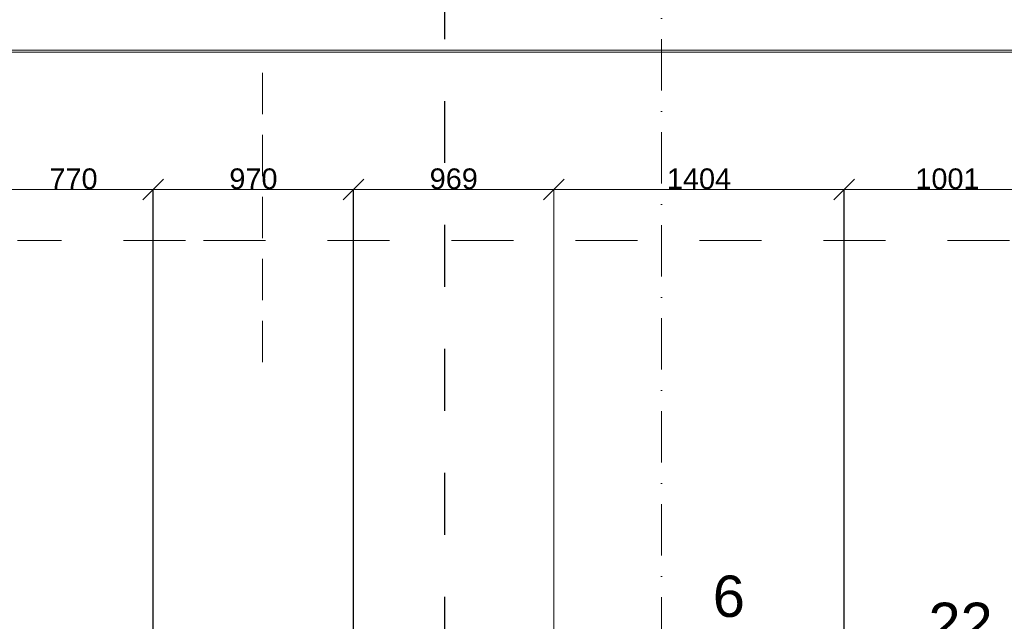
# Model space of a CAD drawing. Header units: millimetres. Extents: x -3176 to 162662, y -36434 to 57907.
# Tile 44 of 155: x 83649 to 88413, y 2157 to 5069. Entities that reach past the tile are written whole.
import ezdxf

# ---------------------------------------------------------------- set-up
doc = ezdxf.new("R2010")
doc.units = ezdxf.units.MM
for name, pattern in [('1-Sheet - 32170-CIV-6170-DW-2035-015-02 - PRZEKROJE A-A - B-B$0$A_Dash_3_0mm', [60, 30, -30]), ('1-Sheet - 32170-CIV-6170-DW-2035-015-02 - PRZEKROJE A-A - B-B$0$A_Dash_Dot_2_5mm_Axis', [45, 25, -10, 0, -10]), ('1-Sheet - 32170-CIV-6170-DW-2035-015-02 - PRZEKROJE A-A - B-B$0$A_Hidden_2_0mm', [30, 20, -10])]:
    doc.linetypes.add(name, pattern=pattern)
doc.layers.get('0').update_dxf_attribs({"lineweight": 5})
for name, color, linetype, lineweight in [('!UG_kształtki', 10, 'Continuous', 30), ('!UG_Pomocnicza', 7, 'Continuous', 5), ('1-Sheet - 32170-CIV-6170-DW-2035-015-02 - PRZEKROJE A-A - B-B$0$A-AREA', 8, '1-Sheet - 32170-CIV-6170-DW-2035-015-02 - PRZEKROJE A-A - B-B$0$A_Dash_3_0mm', 0), ('1-Sheet - 32170-CIV-6170-DW-2035-015-02 - PRZEKROJE A-A - B-B$0$A-DETL', 8, 'Continuous', 0), ('1-Sheet - 32170-CIV-6170-DW-2035-015-02 - PRZEKROJE A-A - B-B$0$G-ANNO-SYMB', 8, 'Continuous', 0), ('1-Sheet - 32170-CIV-6170-DW-2035-015-02 - PRZEKROJE A-A - B-B$0$S-BEAM', 8, 'Continuous', 0), ('1-Sheet - 32170-CIV-6170-DW-2035-015-02 - PRZEKROJE A-A - B-B$0$S-GRID', 8, 'Continuous', 0)]:
    doc.layers.add(name, color=color, linetype=linetype, lineweight=lineweight)
doc.layers.add('!UG_tekst', color=7, linetype='Continuous')
doc.styles.get("Standard").update_dxf_attribs({"font": 'arial.ttf'})
doc.dimstyles.get("Standard").update_dxf_attribs({"dimtxt": 100, "dimasz": 100, "dimexe": 0.18, "dimexo": 2, "dimgap": 0.09, "dimtad": 1, "dimdec": 0, "dimzin": 0, "dimdsep": 46, "dimtxsty": 'Standard', "dimblk": 'OBLIQUE', "dimcen": 0, "dimdle": 0.5, "dimclrd": 256, "dimclrt": 256, "dimadec": 0, "dimazin": 0, "dimtfac": 1, "dimtdec": 0, "dimtofl": 0, "dimtmove": 1, "dimatfit": 3, "dimldrblk": 'OBLIQUE', "dimfxl": 1, "dimtfillclr": 256, "dimtolj": 1, "dimtzin": 0, "dimlwd": -1, "dimarcsym": 0})

# ---------------------------------------------------------------- blocks, each defined once
blk = doc.blocks.new('_OBLIQUE')
at = {"color": 0, "linetype": 'ByBlock'}
blk.add_line((-0.5, -0.5), (0.5, 0.5), dxfattribs=at)
blk = doc.blocks.new('*D36')
at = {"layer": '!UG_Pomocnicza', "transparency": 16777216}
blk.add_line((83523.6, 4246.9), (84295.1, 4246.9), dxfattribs=at)
at = {"layer": '!UG_Pomocnicza', "color": 0, "lineweight": -2, "transparency": 16777216}
for p, q in [((83524.1, 4248.9), (83524.1, 4247.1)), ((84294.6, -351.7), (84294.6, 4247.1))]:
    blk.add_line(p, q, dxfattribs=at)
at = {"layer": 'Defpoints', "color": 0, "transparency": 16777216}
for p in [(83524.1, 4246.9), (84294.6, 4246.9), (84294.6, -353.7)]:
    blk.add_point(p, dxfattribs=at)
at = {"layer": '!UG_Pomocnicza', "transparency": 16777216, "xscale": 100, "yscale": 100, "zscale": 100, "rotation": 180}
blk.add_blockref('_OBLIQUE', (83524.1, 4246.9), dxfattribs=at)
at = {"layer": '!UG_Pomocnicza', "transparency": 16777216, "xscale": 100, "yscale": 100, "zscale": 100}
blk.add_blockref('_OBLIQUE', (84294.6, 4246.9), dxfattribs=at)
at = {"layer": '!UG_Pomocnicza', "transparency": 16777216, "insert": (83909.3, 4298.1), "char_height": 100, "attachment_point": 5}
blk.add_mtext('\\A1;770', dxfattribs=at)
blk = doc.blocks.new('*D37')
at = {"layer": '!UG_Pomocnicza', "transparency": 16777216}
blk.add_line((84294.6, 4246.9), (85265.1, 4246.9), dxfattribs=at)
at = {"layer": '!UG_Pomocnicza', "color": 0, "lineweight": -2, "transparency": 16777216}
for p, q in [((84295.1, 4248.9), (84295.1, 4247.1)), ((85264.6, 3463.2), (85264.6, 4247.1))]:
    blk.add_line(p, q, dxfattribs=at)
at = {"layer": 'Defpoints', "color": 0, "transparency": 16777216}
for p in [(84295.1, 4246.9), (85264.6, 4246.9), (85264.6, 3461.2)]:
    blk.add_point(p, dxfattribs=at)
at = {"layer": '!UG_Pomocnicza', "transparency": 16777216, "xscale": 100, "yscale": 100, "zscale": 100, "rotation": 180}
blk.add_blockref('_OBLIQUE', (84295.1, 4246.9), dxfattribs=at)
at = {"layer": '!UG_Pomocnicza', "transparency": 16777216, "xscale": 100, "yscale": 100, "zscale": 100}
blk.add_blockref('_OBLIQUE', (85264.6, 4246.9), dxfattribs=at)
at = {"layer": '!UG_Pomocnicza', "transparency": 16777216, "insert": (84779.8, 4298.1), "char_height": 100, "attachment_point": 5}
blk.add_mtext('\\A1;970', dxfattribs=at)
blk = doc.blocks.new('*D38')
at = {"layer": '!UG_Pomocnicza', "transparency": 16777216}
blk.add_line((85264.1, 4246.9), (86234.1, 4246.9), dxfattribs=at)
at = {"layer": '!UG_Pomocnicza', "color": 0, "lineweight": -2, "transparency": 16777216}
for p, q in [((85264.6, 1284.8), (85264.6, 4247.1)), ((86233.6, 4248.9), (86233.6, 4247.1))]:
    blk.add_line(p, q, dxfattribs=at)
at = {"layer": 'Defpoints', "color": 0, "transparency": 16777216}
for p in [(86233.6, 4246.9), (86233.6, 4246.9), (85264.6, 1282.8)]:
    blk.add_point(p, dxfattribs=at)
at = {"layer": '!UG_Pomocnicza', "transparency": 16777216, "xscale": 100, "yscale": 100, "zscale": 100, "rotation": 180}
blk.add_blockref('_OBLIQUE', (85264.6, 4246.9), dxfattribs=at)
at = {"layer": '!UG_Pomocnicza', "transparency": 16777216, "xscale": 100, "yscale": 100, "zscale": 100}
blk.add_blockref('_OBLIQUE', (86233.6, 4246.9), dxfattribs=at)
at = {"layer": '!UG_Pomocnicza', "transparency": 16777216, "insert": (85749.1, 4298.1), "char_height": 100, "attachment_point": 5}
blk.add_mtext('\\A1;969', dxfattribs=at)
blk = doc.blocks.new('*D39')
at = {"layer": '!UG_Pomocnicza', "transparency": 16777216}
blk.add_line((86233.1, 4246.9), (87638.1, 4246.9), dxfattribs=at)
at = {"layer": '!UG_Pomocnicza', "color": 0, "lineweight": -2, "transparency": 16777216}
for p, q in [((86233.6, 4248.9), (86233.6, 4247.1)), ((87637.6, 3747.4), (87637.6, 4247.1))]:
    blk.add_line(p, q, dxfattribs=at)
at = {"layer": 'Defpoints', "color": 0, "transparency": 16777216}
for p in [(86233.6, 4246.9), (87637.6, 4246.9), (87637.6, 3745.4)]:
    blk.add_point(p, dxfattribs=at)
at = {"layer": '!UG_Pomocnicza', "transparency": 16777216, "xscale": 100, "yscale": 100, "zscale": 100, "rotation": 180}
blk.add_blockref('_OBLIQUE', (86233.6, 4246.9), dxfattribs=at)
at = {"layer": '!UG_Pomocnicza', "transparency": 16777216, "xscale": 100, "yscale": 100, "zscale": 100}
blk.add_blockref('_OBLIQUE', (87637.6, 4246.9), dxfattribs=at)
at = {"layer": '!UG_Pomocnicza', "transparency": 16777216, "insert": (86935.6, 4298.1), "char_height": 100, "attachment_point": 5}
blk.add_mtext('\\A1;1404', dxfattribs=at)
blk = doc.blocks.new('*D40')
at = {"layer": '!UG_Pomocnicza', "transparency": 16777216}
blk.add_line((87637.1, 4246.9), (88638.6, 4246.9), dxfattribs=at)
at = {"layer": '!UG_Pomocnicza', "color": 0, "lineweight": -2, "transparency": 16777216}
for p, q in [((87637.6, 1797.8), (87637.6, 4247.1)), ((88638.1, 3673.2), (88638.1, 4247.1))]:
    blk.add_line(p, q, dxfattribs=at)
at = {"layer": 'Defpoints', "color": 0, "transparency": 16777216}
for p in [(88638.1, 4246.9), (88638.1, 3671.2), (87637.6, 1795.8)]:
    blk.add_point(p, dxfattribs=at)
at = {"layer": '!UG_Pomocnicza', "transparency": 16777216, "xscale": 100, "yscale": 100, "zscale": 100, "rotation": 180}
blk.add_blockref('_OBLIQUE', (87637.6, 4246.9), dxfattribs=at)
at = {"layer": '!UG_Pomocnicza', "transparency": 16777216, "xscale": 100, "yscale": 100, "zscale": 100}
blk.add_blockref('_OBLIQUE', (88638.1, 4246.9), dxfattribs=at)
at = {"layer": '!UG_Pomocnicza', "transparency": 16777216, "insert": (88137.8, 4298.1), "char_height": 100, "attachment_point": 5}
blk.add_mtext('\\A1;1001', dxfattribs=at)
blk = doc.blocks.new('1-Sheet - 32170-CIV-6170-DW-2035-015-02 - PRZEKROJE A-A - B-B')
at = {"layer": '1-Sheet - 32170-CIV-6170-DW-2035-015-02 - PRZEKROJE A-A - B-B$0$A-AREA'}
for p, q in [((8445.06, 400), (8363.9, 400)), ((9083.86, 400), (8453.86, 400)), ((8453.86, 400), (9083.86, 400))]:
    blk.add_line(p, q, dxfattribs=at)
at = {"layer": '1-Sheet - 32170-CIV-6170-DW-2035-015-02 - PRZEKROJE A-A - B-B$0$A-DETL', "linetype": '1-Sheet - 32170-CIV-6170-DW-2035-015-02 - PRZEKROJE A-A - B-B$0$A_Hidden_2_0mm'}
blk.add_line((8482.36, 341.16), (8482.36, 491.15), dxfattribs=at)
at = {"layer": '1-Sheet - 32170-CIV-6170-DW-2035-015-02 - PRZEKROJE A-A - B-B$0$G-ANNO-SYMB', "linetype": '1-Sheet - 32170-CIV-6170-DW-2035-015-02 - PRZEKROJE A-A - B-B$0$A_Dash_3_0mm', "lineweight": 25}
blk.add_line((8570.36, 827.5), (8570.36, -287.1), dxfattribs=at)
blk.add_line((8570.36, 827.5), (8570.36, -287.1), dxfattribs=at)
at = {"layer": '1-Sheet - 32170-CIV-6170-DW-2035-015-02 - PRZEKROJE A-A - B-B$0$S-BEAM'}
for p, q in [((8237.86, 492.16), (9412.86, 492.16)), ((8237.86, 491.15), (9412.86, 491.15))]:
    blk.add_line(p, q, dxfattribs=at)
at = {"layer": '1-Sheet - 32170-CIV-6170-DW-2035-015-02 - PRZEKROJE A-A - B-B$0$S-GRID', "linetype": '1-Sheet - 32170-CIV-6170-DW-2035-015-02 - PRZEKROJE A-A - B-B$0$A_Dash_Dot_2_5mm_Axis'}
blk.add_line((8675.36, -292.66), (8675.36, 855), dxfattribs=at)

msp = doc.modelspace()

# ---------------------------------------------------------------- linework, layer by layer
at = {"layer": '!UG_Pomocnicza'}
msp.add_line((86233.57, 4246.92), (86233.61, 1795.81), dxfattribs=at)

# ---------------------------------------------------------------- block references
at = {"layer": '!UG_kształtki', "xscale": 10, "yscale": 10, "zscale": 10}
msp.add_blockref('1-Sheet - 32170-CIV-6170-DW-2035-015-02 - PRZEKROJE A-A - B-B', (0, 0), dxfattribs=at)

# ---------------------------------------------------------------- texts
at = {"layer": '!UG_tekst', "lineweight": 20}
for s, p in [('6', (87002.35, 2178.17)), ('22', (88045.91, 2047.14))]:
    msp.add_text(s, height=200, dxfattribs=at).set_placement(p)

# ---------------------------------------------------------------- dimensions: what is measured, and where the dimension line sits
at = {"layer": '!UG_Pomocnicza'}
for base, p1, p2, picture, middle in [((84294.572517, 4246.921357), (83524.072524, 4246.921357), (84294.572517, -353.740693), '*D36', (83909.32252, 4298.068656)), ((85264.6, 4246.92), (84295.07, 4246.92), (85264.6, 3461.18), '*D37', (84779.84, 4298.07)), ((86233.57, 4246.92), (85264.6, 1282.76), (86233.57, 4246.92), '*D38', (85749.08, 4298.07)), ((87637.57, 4246.92), (86233.57, 4246.92), (87637.57, 3745.38), '*D39', (86935.57, 4298.07)), ((88638.09, 4246.92), (87637.57, 1795.81), (88638.09, 3671.24), '*D40', (88137.83, 4298.07))]:
    dim = msp.add_linear_dim(base=base, p1=p1, p2=p2, dimstyle='Standard', dxfattribs=at)
    dim.commit()
    dim.dimension.update_dxf_attribs({"geometry": picture, "text_midpoint": middle})

doc.saveas('drawing.dxf')
